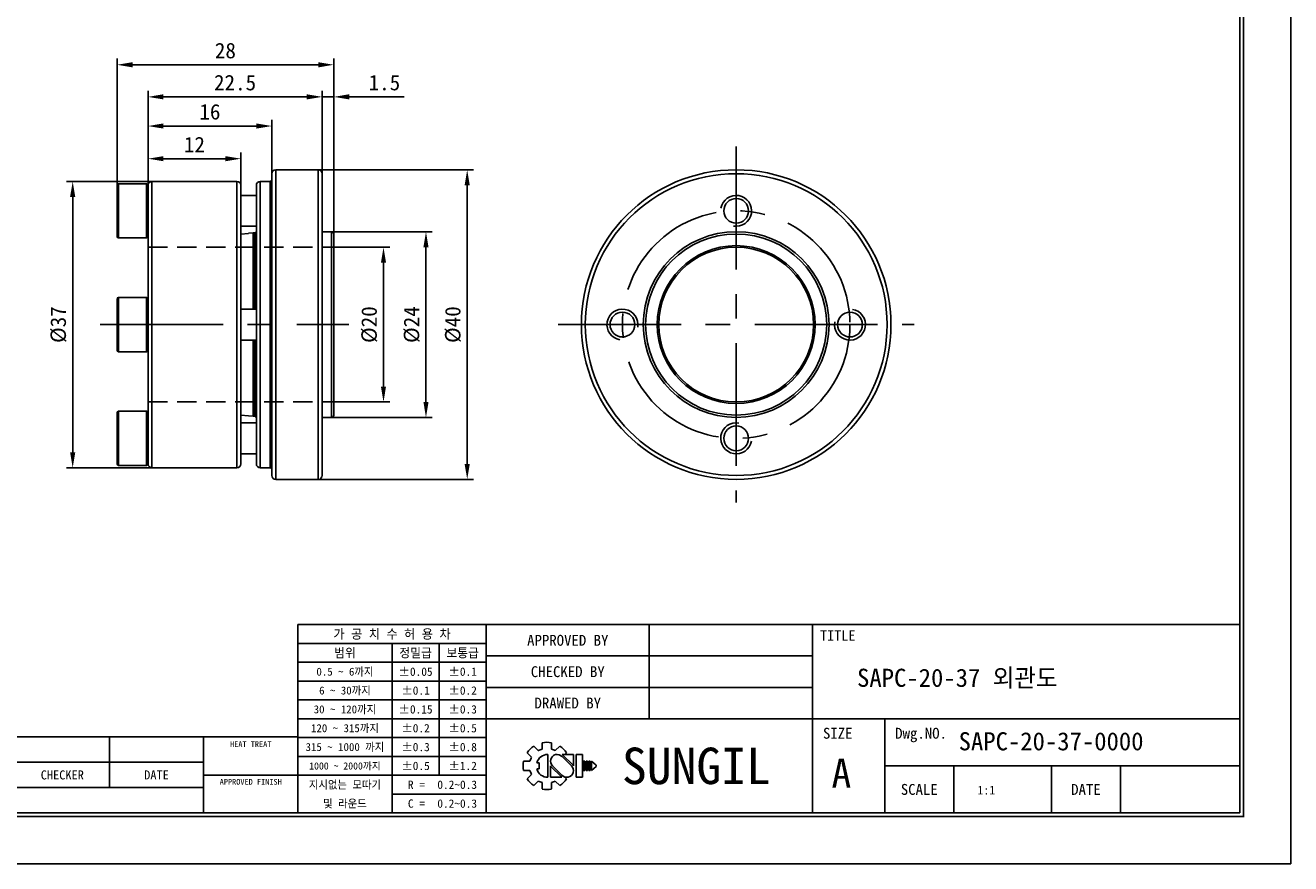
# Model space of a CAD drawing. Header units: millimetres. Extents: x 0 to 278, y 0 to 197.
# Tile 6 of 7: x 115 to 278, y 0 to 108. Entities that reach past the tile are written whole.
import ezdxf
from ezdxf.enums import TextEntityAlignment as Align

# ---------------------------------------------------------------- set-up
doc = ezdxf.new("R2010")
doc.units = ezdxf.units.MM
doc.linetypes.add('CENTER', pattern=[50.8, 31.75, -6.35, 6.35, -6.35])
doc.linetypes.add('DASHED', pattern=[0.75, 0.5, -0.25])
doc.layers.get('DEFPOINTS').update_dxf_attribs({"linetype": 'CONTINUOUS'})
for name, color, linetype in [('center', 1, 'CENTER'), ('hidden', 2, 'DASHED'), ('L1', 7, 'CONTINUOUS'), ('OUTLINE', 7, 'CONTINUOUS'), ('thread', 5, 'CONTINUOUS')]:
    doc.layers.add(name, color=color, linetype=linetype)
doc.dimstyles.get("Standard").update_dxf_attribs({"dimtxt": 2, "dimasz": 2, "dimexe": 0.8, "dimexo": 0, "dimgap": 0.8, "dimtad": 1, "dimdec": 3, "dimzin": 11, "dimdsep": 46, "dimtxsty": 'Standard', "dimcen": 0, "dimclrd": 5, "dimclre": 5, "dimclrt": 3, "dimadec": 0, "dimazin": 0, "dimtfac": 0.6, "dimtdec": 3, "dimtmove": 0, "dimatfit": 3, "dimfxl": 0, "dimtolj": 1, "dimtzin": 11, "dimarcsym": 0})

# ---------------------------------------------------------------- blocks, each defined once
blk = doc.blocks.new('표제란')
at = {"layer": 'L1', "color": 0}
for p, q in [((297, 0), (297, 210)), ((0, 0), (297, 0))]:
    blk.add_line(p, q, dxfattribs=at)
at = {"layer": 'L1'}
for p, q in [((290, 33), (160, 33)), ((160, 33), (160, 7)), ((186, 33), (186, 7)), ((208.5, 33), (208.5, 20)), ((231, 33), (231, 7)), ((186, 30.4), (160, 30.4)), ((173, 30.4), (173, 7)), ((179.5, 30.4), (179.5, 12.2)), ((231, 28.67), (186, 28.67)), ((186, 27.8), (160, 27.8)), ((186, 25.2), (160, 25.2)), ((231, 24.33), (186, 24.33)), ((186, 22.6), (160, 22.6)), ((186, 20), (160, 20)), ((290, 20), (186, 20)), ((241, 20), (241, 7)), ((160, 17.5), (62, 17.5)), ((134, 17.5), (134, 10.5)), ((147, 17.5), (147, 7)), ((186, 17.4), (160, 17.4)), ((192.55, 16.22), (193.17, 15.6)), ((193.7, 16.69), (193.7, 15.81)), ((195, 16.69), (195, 15.81)), ((195.52, 15.6), (196.14, 16.22)), ((147, 14), (62, 14)), ((186, 14.8), (160, 14.8)), ((191.15, 14.15), (192.03, 14.15)), ((191.15, 14.15), (192.03, 14.15)), ((191.63, 15.3), (192.25, 14.68)), ((194.5, 15.08), (194.5, 11.92)), ((197.74, 13.5), (196.41, 14.83)), ((198.02, 13.53), (196.47, 15.08)), ((196.47, 15.08), (198.02, 15.08)), ((196.84, 15.08), (197.06, 15.3)), ((198.02, 15.08), (198.02, 13.5)), ((198.39, 15.08), (198.39, 11.92)), ((198.39, 15.08), (199.26, 15.08)), ((199.26, 15.08), (199.26, 11.92)), ((199.41, 14.15), (199.41, 12.85)), ((199.41, 14.15), (199.62, 14.15)), ((199.62, 14.15), (199.62, 12.85)), ((199.78, 14.15), (199.78, 12.85)), ((199.78, 14.15), (199.99, 14.15)), ((199.99, 14.15), (199.99, 12.85)), ((200.14, 14.15), (200.14, 12.85)), ((200.14, 14.15), (200.36, 14.15)), ((200.36, 14.15), (200.36, 12.85)), ((200.51, 14.15), (200.51, 12.85)), ((200.51, 14.15), (201.16, 13.61)), ((191.15, 12.85), (192.03, 12.85)), ((191.63, 11.7), (192.25, 12.32)), ((192.98, 13.93), (193.28, 13.93)), ((192.98, 13.07), (193.28, 13.07)), ((193.28, 13.93), (193.28, 13.07)), ((194.86, 13.5), (194.86, 11.92)), ((194.86, 13.47), (196.42, 11.92)), ((195.14, 13.5), (196.47, 12.17)), ((199.41, 12.85), (199.62, 12.85)), ((199.78, 12.85), (199.99, 12.85)), ((200.14, 12.85), (200.36, 12.85)), ((201.16, 13.39), (200.51, 12.85)), ((201.16, 13.61), (201.16, 13.5)), ((201.16, 13.61), (201.16, 13.39)), ((201.16, 13.5), (201.16, 13.39)), ((290, 13.5), (241, 13.5)), ((250.5, 13.5), (250.5, 7)), ((264, 13.5), (264, 7)), ((273.5, 13.5), (273.5, 7)), ((147, 10.5), (62, 10.5)), ((147, 12.2), (160, 12.2)), ((186, 12.2), (160, 12.2)), ((192.55, 10.78), (193.17, 11.4)), ((193.7, 11.19), (193.7, 10.31)), ((194.86, 11.92), (196.42, 11.92)), ((195, 11.19), (195, 10.31)), ((195.52, 11.4), (196.14, 10.78)), ((196.79, 11.98), (197.06, 11.7)), ((198.39, 11.92), (199.26, 11.92)), ((186, 9.6), (173, 9.6))]:
    blk.add_line(p, q, dxfattribs=at)
at = {"layer": 'L1', "const_width": 0.25}
blk.add_lwpolyline([(290.5, 6.5), (290.5, 203.5), (10, 203.5), (10, 6.5)], close=True, dxfattribs=at)
at = {"layer": 'L1'}
blk.add_lwpolyline([(290, 7), (290, 203), (10.5, 203), (10.5, 7)], close=True, dxfattribs=at)
for centre, radius, start, end in [((194.35, 13.5), 3.26, 123.4943, 146.5057), ((194.35, 13.5), 2.4, 105.6872, 119.3128), ((194.35, 13.5), 3.26, 78.4943, 101.5057), ((194.35, 13.5), 2.4, 60.6872, 74.3128), ((194.35, 13.5), 3.26, 33.4943, 56.5057), ((194.35, 13.5), 3.26, 168.4943, 191.5057), ((194.35, 13.5), 2.4, 150.6872, 164.3128), ((194.5, 13.5), 1.58, 90, 164.0671), ((195.78, 14.16), 0.919, 43.2202, 225.8282), ((194.35, 13.5), 2.4, 195.6872, 209.3128), ((194.5, 13.5), 1.58, 195.9329, 270), ((197.1, 12.84), 0.919, 223.2202, 45.8282), ((194.35, 13.5), 3.26, 213.4943, 236.5057), ((194.35, 13.5), 2.4, 240.6872, 254.3128), ((194.35, 13.5), 2.4, 285.6872, 299.3128), ((194.35, 13.5), 3.26, 303.4943, 326.5057), ((194.35, 13.5), 3.26, 258.4943, 281.5057)]:
    blk.add_arc(centre, radius, start, end, dxfattribs=at)
for p in [(208.5, 28.67), (208.5, 24.33)]:
    blk.add_point(p, dxfattribs=at)
for s, height, p in [('가 공 치 수 허 용 차', 1.3, (173, 31.7)), ('APPROVED BY', 1.5, (197.25, 30.83)), ('TITLE', 1.444, (234.5, 31.5)), ('범위', 1.25, (166.5, 29.1)), ('정밀급', 1.25, (176.25, 29.1)), ('보통급', 1.25, (182.75, 29.1)), ('0.5 ~ 6까지', 1.1, (166.5, 26.5)), ('%%P0.05', 1.15, (176.25, 26.5)), ('%%P0.1', 1.15, (182.75, 26.5)), ('CHECKED BY', 1.5, (197.25, 26.5)), ('6 ~ 30까지', 1.1, (166.5, 23.9)), ('%%P0.1', 1.15, (176.25, 23.9)), ('%%P0.2', 1.15, (182.75, 23.9)), ('DRAWED BY', 1.5, (197.25, 22.17)), ('30 ~ 120까지', 1.1, (166.5, 21.3)), ('%%P0.15', 1.15, (176.25, 21.3)), ('%%P0.3', 1.15, (182.75, 21.3)), ('120 ~ 315까지', 1.1, (166.5, 18.7)), ('%%P0.2', 1.15, (176.25, 18.7)), ('%%P0.5', 1.15, (182.75, 18.7)), ('SIZE', 1.5, (234.5, 18)), ('Dwg.NO.', 1.5, (246, 18)), ('HEAT TREAT', 0.8, (153.5, 16.5)), ('315 ~ 1000 까지', 1.1, (166.5, 16.1)), ('%%P0.3', 1.15, (176.25, 16.1)), ('%%P0.8', 1.15, (182.75, 16.1)), ('SUNGIL', 5.032, (215, 13.5)), ('1000 ~ 2000까지', 0.99, (166.5, 13.49)), ('%%P0.5', 1.15, (176.25, 13.5)), ('%%P1.2', 1.15, (182.75, 13.5)), ('A', 4, (235, 12.5)), ('CHECKER', 1.25, (127.5, 12.25)), ('DATE', 1.25, (140.5, 12.25)), ('APPROVED FINISH', 0.8, (153.5, 11.3)), ('지시없는 모따기', 1.1, (166.5, 10.9)), ('R = ', 1.15, (176.75, 10.9)), ('SCALE', 1.5, (245.75, 10.25)), ('DATE', 1.5, (268.75, 10.25)), ('및 라운드', 1.1, (166.5, 8.3)), ('C = ', 1.15, (176.75, 8.3))]:
    blk.add_text(s, height=height, dxfattribs=at).set_placement(p, align=Align.MIDDLE_CENTER)
for tag, p in [('필렛', (179.25, 10.9)), ('모따기', (179.25, 8.3))]:
    blk.add_attdef(tag, text='', height=1.15, dxfattribs=at).set_placement(p, align=Align.MIDDLE_LEFT)
at = {"layer": 'OUTLINE', "ltscale": 0.5}
for tag, p, height in [('TITLE', (237.17, 24.41), 2.5), ('도번', (251.18, 15.64), 2.5), ('SCALE', (253.78, 9.55), 1.2), ('DATE', (277.02, 9.51), 1.2)]:
    blk.add_attdef(tag, p, '', height=height, dxfattribs=at)
blk = doc.blocks.new('*D1')
at = {"layer": 'DEFPOINTS', "color": 0}
for p in [(154.48, 79.67), (154.18, 59.67), (160.91, 59.67)]:
    blk.add_point(p, dxfattribs=at)
at = {"layer": 'OUTLINE', "color": 5, "lineweight": -2}
for p, q in [((154.48, 79.67), (161.71, 79.67)), ((160.91, 77.67), (160.91, 61.67)), ((154.18, 59.67), (161.71, 59.67))]:
    blk.add_line(p, q, dxfattribs=at)
at = {"layer": 'OUTLINE', "color": 5}
for points in [[(160.58, 77.67), (161.24, 77.67), (160.91, 79.67)], [(160.58, 61.67), (161.24, 61.67), (160.91, 59.67)]]:
    blk.add_solid(points, dxfattribs=at)
at = {"layer": 'OUTLINE', "color": 3, "insert": (159.09, 69.67), "char_height": 2, "attachment_point": 5, "rotation": 90}
blk.add_mtext('\\A1;%%c20', dxfattribs=at)
blk = doc.blocks.new('*D2')
at = {"layer": 'DEFPOINTS', "color": 0}
for p in [(154.18, 81.67), (154.18, 57.67), (166.4, 57.67)]:
    blk.add_point(p, dxfattribs=at)
at = {"layer": 'OUTLINE', "color": 5, "lineweight": -2}
for p, q in [((154.18, 81.67), (167.2, 81.67)), ((166.4, 79.67), (166.4, 59.67)), ((154.18, 57.67), (167.2, 57.67))]:
    blk.add_line(p, q, dxfattribs=at)
at = {"layer": 'OUTLINE', "color": 5}
for points in [[(166.07, 79.67), (166.73, 79.67), (166.4, 81.67)], [(166.07, 59.67), (166.73, 59.67), (166.4, 57.67)]]:
    blk.add_solid(points, dxfattribs=at)
at = {"layer": 'OUTLINE', "color": 3, "insert": (164.57, 69.67), "char_height": 2, "attachment_point": 5, "rotation": 90}
blk.add_mtext('\\A1;%%c24', dxfattribs=at)
blk = doc.blocks.new('*D3')
at = {"layer": 'DEFPOINTS', "color": 0}
for p in [(152.48, 89.67), (152.48, 49.67), (171.73, 49.67)]:
    blk.add_point(p, dxfattribs=at)
at = {"layer": 'OUTLINE', "color": 5, "lineweight": -2}
for p, q in [((152.48, 89.67), (172.53, 89.67)), ((171.73, 87.67), (171.73, 51.67)), ((152.48, 49.67), (172.53, 49.67))]:
    blk.add_line(p, q, dxfattribs=at)
at = {"layer": 'OUTLINE', "color": 5}
for points in [[(171.39, 87.67), (172.06, 87.67), (171.73, 89.67)], [(171.39, 51.67), (172.06, 51.67), (171.73, 49.67)]]:
    blk.add_solid(points, dxfattribs=at)
at = {"layer": 'OUTLINE', "color": 3, "insert": (169.9, 69.67), "char_height": 2, "attachment_point": 5, "rotation": 90}
blk.add_mtext('\\A1;%%c40', dxfattribs=at)
blk = doc.blocks.new('*D4')
at = {"layer": 'DEFPOINTS', "color": 0}
for p in [(130.98, 88.17), (120.75, 51.17), (130.98, 51.17)]:
    blk.add_point(p, dxfattribs=at)
at = {"layer": 'OUTLINE', "color": 5, "lineweight": -2}
for p, q in [((130.98, 88.17), (119.95, 88.17)), ((120.75, 86.17), (120.75, 53.17)), ((130.98, 51.17), (119.95, 51.17))]:
    blk.add_line(p, q, dxfattribs=at)
at = {"layer": 'OUTLINE', "color": 5}
for points in [[(120.41, 86.17), (121.08, 86.17), (120.75, 88.17)], [(120.41, 53.17), (121.08, 53.17), (120.75, 51.17)]]:
    blk.add_solid(points, dxfattribs=at)
at = {"layer": 'OUTLINE', "color": 3, "insert": (118.92, 69.67), "char_height": 2, "attachment_point": 5, "rotation": 90}
blk.add_mtext('\\A1;%%c37', dxfattribs=at)
blk = doc.blocks.new('*D5')
at = {"layer": 'DEFPOINTS', "color": 0}
for p in [(142.48, 91.11), (130.48, 87.67), (142.48, 87.67)]:
    blk.add_point(p, dxfattribs=at)
at = {"layer": 'OUTLINE', "color": 5, "lineweight": -2}
for p, q in [((130.48, 87.67), (130.48, 91.91)), ((142.48, 87.67), (142.48, 91.91)), ((132.48, 91.11), (140.48, 91.11))]:
    blk.add_line(p, q, dxfattribs=at)
at = {"layer": 'OUTLINE', "color": 5}
for points in [[(132.48, 91.44), (132.48, 90.78), (130.48, 91.11)], [(140.48, 91.44), (140.48, 90.78), (142.48, 91.11)]]:
    blk.add_solid(points, dxfattribs=at)
at = {"layer": 'OUTLINE', "color": 3, "insert": (136.48, 92.94), "char_height": 2, "attachment_point": 5}
blk.add_mtext('\\A1;12', dxfattribs=at)
blk = doc.blocks.new('*D6')
at = {"layer": 'DEFPOINTS', "color": 0}
for p in [(146.48, 95.33), (146.48, 89.17), (130.48, 87.67)]:
    blk.add_point(p, dxfattribs=at)
at = {"layer": 'OUTLINE', "color": 5, "lineweight": -2}
for p, q in [((130.48, 87.67), (130.48, 96.13)), ((132.48, 95.33), (144.48, 95.33)), ((146.48, 89.17), (146.48, 96.13))]:
    blk.add_line(p, q, dxfattribs=at)
at = {"layer": 'OUTLINE', "color": 5}
for points in [[(132.48, 95.67), (132.48, 95), (130.48, 95.33)], [(144.48, 95.67), (144.48, 95), (146.48, 95.33)]]:
    blk.add_solid(points, dxfattribs=at)
at = {"layer": 'OUTLINE', "color": 3, "insert": (138.48, 97.16), "char_height": 2, "attachment_point": 5}
blk.add_mtext('\\A1;16', dxfattribs=at)
blk = doc.blocks.new('*D7')
at = {"layer": 'DEFPOINTS', "color": 0}
for p in [(152.98, 99.1), (152.98, 89.17), (130.48, 87.67)]:
    blk.add_point(p, dxfattribs=at)
at = {"layer": 'OUTLINE', "color": 5, "lineweight": -2}
for p, q in [((130.48, 87.67), (130.48, 99.9)), ((152.98, 89.17), (152.98, 99.9)), ((132.48, 99.1), (150.98, 99.1))]:
    blk.add_line(p, q, dxfattribs=at)
at = {"layer": 'OUTLINE', "color": 5}
for points in [[(132.48, 99.44), (132.48, 98.77), (130.48, 99.1)], [(150.98, 99.44), (150.98, 98.77), (152.98, 99.1)]]:
    blk.add_solid(points, dxfattribs=at)
at = {"layer": 'OUTLINE', "color": 3, "insert": (141.73, 100.93), "char_height": 2, "attachment_point": 5}
blk.add_mtext('\\A1;22.5', dxfattribs=at)
blk = doc.blocks.new('*D8')
at = {"layer": 'DEFPOINTS', "color": 0}
for p in [(154.48, 103.25), (126.48, 87.67), (154.48, 81.37)]:
    blk.add_point(p, dxfattribs=at)
at = {"layer": 'OUTLINE', "color": 5, "lineweight": -2}
for p, q in [((126.48, 87.67), (126.48, 104.05)), ((128.48, 103.25), (152.48, 103.25)), ((154.48, 81.37), (154.48, 104.05))]:
    blk.add_line(p, q, dxfattribs=at)
at = {"layer": 'OUTLINE', "color": 5}
for points in [[(128.48, 103.58), (128.48, 102.91), (126.48, 103.25)], [(152.48, 103.58), (152.48, 102.91), (154.48, 103.25)]]:
    blk.add_solid(points, dxfattribs=at)
at = {"layer": 'OUTLINE', "color": 3, "insert": (140.48, 105.07), "char_height": 2, "attachment_point": 5}
blk.add_mtext('\\A1;28', dxfattribs=at)
blk = doc.blocks.new('*D9')
at = {"layer": 'DEFPOINTS', "color": 0}
for p in [(154.48, 99.1), (152.98, 89.17), (154.48, 81.37)]:
    blk.add_point(p, dxfattribs=at)
at = {"layer": 'OUTLINE', "color": 5, "lineweight": -2}
for p, q in [((152.98, 89.17), (152.98, 99.9)), ((154.48, 81.37), (154.48, 99.9)), ((150.98, 99.1), (148.98, 99.1)), ((152.98, 99.1), (154.48, 99.1)), ((156.48, 99.1), (163.58, 99.1))]:
    blk.add_line(p, q, dxfattribs=at)
at = {"layer": 'OUTLINE', "color": 5}
for points in [[(150.98, 99.44), (150.98, 98.77), (152.98, 99.1)], [(156.48, 99.44), (156.48, 98.77), (154.48, 99.1)]]:
    blk.add_solid(points, dxfattribs=at)
at = {"layer": 'OUTLINE', "color": 3, "insert": (161.03, 100.93), "char_height": 2, "attachment_point": 5}
blk.add_mtext('\\A1;1.5', dxfattribs=at)

msp = doc.modelspace()

# ---------------------------------------------------------------- linework, layer by layer
at = {"layer": 'center', "ltscale": 0.5}
for p, q in [((206.4863, 92.672), (206.4863, 46.6724)), ((124.3028, 69.6722), (156.4131, 69.6722)), ((183.4866, 69.6722), (229.4861, 69.6722))]:
    msp.add_line(p, q, dxfattribs=at)
msp.add_circle((206.4863, 69.6722), 14.7, dxfattribs=at)
at = {"layer": 'hidden', "ltscale": 5}
for p, q in [((130.4792, 79.6721), (154.479, 79.6721)), ((130.4792, 59.6723), (154.479, 59.6723))]:
    msp.add_line(p, q, dxfattribs=at)
at = {"layer": 'OUTLINE'}
for p, q in [((146.479, 89.172), (146.479, 50.1724)), ((152.479, 89.672), (146.979, 89.672)), ((146.979, 89.672), (146.979, 49.6724)), ((152.479, 89.672), (152.479, 49.6724)), ((152.979, 89.172), (152.979, 50.1724)), ((126.4792, 84.3722), (126.4792, 87.6722)), ((130.2792, 87.8722), (126.6792, 87.8722)), ((126.6792, 87.8722), (126.6792, 84.3722)), ((130.2792, 84.3722), (130.2792, 87.8722)), ((130.4792, 87.672), (130.4792, 69.7103)), ((141.9791, 88.172), (130.9792, 88.172)), ((130.9792, 88.172), (130.9792, 51.1724)), ((141.9791, 88.172), (141.9791, 51.1724)), ((142.4791, 87.672), (142.4791, 51.6724)), ((144.4791, 51.6724), (144.4791, 87.672)), ((146.279, 88.172), (144.979, 88.172)), ((144.979, 88.172), (144.979, 51.1724)), ((146.279, 88.172), (146.279, 51.1724)), ((144.4791, 86.3722), (142.4791, 86.3722)), ((126.4792, 81.0722), (126.4792, 84.3722)), ((126.6792, 84.3722), (126.6792, 80.8722)), ((130.2792, 80.8722), (130.2792, 84.3722)), ((142.4791, 82.3722), (144.4791, 82.3722)), ((126.6792, 80.8722), (130.2792, 80.8722)), ((143.4792, 81.4555), (142.4791, 81.3591)), ((144.061, 81.5221), (143.4792, 81.4661)), ((143.4792, 81.4555), (143.4792, 81.4661)), ((144.2791, 81.5221), (144.061, 81.5221)), ((144.061, 81.5221), (144.061, 71.6722)), ((144.2791, 81.5221), (144.2791, 71.6722)), ((154.179, 81.6721), (152.979, 81.6721)), ((154.179, 81.6721), (154.179, 57.6723)), ((154.479, 81.3721), (154.479, 57.9723)), ((126.4792, 66.3722), (126.4792, 72.9722)), ((130.2792, 73.1722), (126.6792, 73.1722)), ((126.6792, 73.1722), (126.6792, 66.1722)), ((130.2792, 66.1722), (130.2792, 73.1722)), ((144.4791, 71.6722), (142.4791, 71.6722)), ((130.4792, 69.6341), (130.4792, 69.7103)), ((130.4792, 69.6341), (130.4792, 51.6724)), ((142.4791, 67.6722), (144.4791, 67.6722)), ((144.061, 67.6722), (144.061, 57.8223)), ((144.2791, 67.6722), (144.2791, 57.8223)), ((126.6792, 66.1722), (130.2792, 66.1722)), ((126.4792, 51.6722), (126.4792, 58.2722)), ((130.2792, 58.4722), (126.6792, 58.4722)), ((126.6792, 58.4722), (126.6792, 51.4722)), ((130.2792, 51.4722), (130.2792, 58.4722)), ((142.4791, 57.9853), (143.4792, 57.8889)), ((143.4792, 57.8783), (143.4792, 57.8889)), ((143.4792, 57.8783), (144.061, 57.8223)), ((144.061, 57.8223), (144.2791, 57.8223)), ((152.979, 57.6723), (154.179, 57.6723)), ((144.4791, 56.9722), (142.4791, 56.9722)), ((142.4791, 52.9722), (144.4791, 52.9722)), ((126.6792, 51.4722), (130.2792, 51.4722)), ((130.9792, 51.1724), (141.9791, 51.1724)), ((144.979, 51.1724), (146.279, 51.1724)), ((146.979, 49.6724), (152.479, 49.6724))]:
    msp.add_line(p, q, dxfattribs=at)
for centre, radius in [((206.4863, 69.6722), 19.9998), ((206.4863, 69.6722), 19.4998), ((206.4863, 84.3722), 1.6), ((206.4863, 69.6722), 11.9999), ((206.4863, 69.6722), 11.6999), ((206.4863, 69.6722), 10.1999), ((206.4863, 69.6722), 9.9999), ((191.7863, 69.6722), 1.6), ((221.1863, 69.6722), 1.6), ((206.4863, 54.9722), 1.6)]:
    msp.add_circle(centre, radius, dxfattribs=at)
for centre, radius, start, end in [((146.279, 88.372), 0.2, 270, 0), ((146.979, 89.172), 0.5, 90, 180), ((152.479, 89.172), 0.5, 360, 90), ((126.6792, 87.6722), 0.2, 90, 180), ((130.2792, 87.6722), 0.2, 0, 90), ((130.9792, 87.672), 0.5, 90, 180), ((141.9791, 87.672), 0.5, 0, 90), ((144.979, 87.672), 0.5, 90, 180), ((126.6792, 81.0722), 0.2, 180, 270), ((130.2792, 81.0722), 0.2, 270, 0), ((144.2791, 81.7221), 0.2, 270, 0), ((154.179, 81.3721), 0.3, 0, 90), ((126.6792, 72.9722), 0.2, 90, 180), ((130.2792, 72.9722), 0.2, 0, 90), ((126.6792, 66.3722), 0.2, 180, 270), ((130.2792, 66.3722), 0.2, 270, 0), ((126.6792, 58.2722), 0.2, 90, 180), ((130.2792, 58.2722), 0.2, 0, 90), ((144.2791, 57.6223), 0.2, 0, 90), ((154.179, 57.9723), 0.3, 270, 360), ((126.6792, 51.6722), 0.2, 180, 270), ((130.2792, 51.6722), 0.2, 270, 0), ((130.9792, 51.6724), 0.5, 180, 270), ((141.9791, 51.6724), 0.5, 270, 0), ((144.979, 51.6724), 0.5, 180, 270), ((146.279, 50.9724), 0.2, 0, 90), ((146.979, 50.1724), 0.5, 180, 270), ((152.479, 50.1724), 0.5, 270, 0)]:
    msp.add_arc(centre, radius, start, end, dxfattribs=at)
for points in [[(130.4792, 87.672), (130.4792, 87.672), (130.4792, 87.672), (130.4792, 87.672)], [(130.4792, 69.7103), (130.4792, 69.6849), (130.4792, 69.6595), (130.4792, 69.6341)], [(130.4792, 51.6724), (130.4792, 51.6724), (130.4792, 51.6724), (130.4792, 51.6724)]]:
    msp.add_open_spline(points, degree=3, dxfattribs=at)
at = {"layer": 'thread'}
for centre, start, end in [((206.4863, 84.3722), 260, 170), ((191.7863, 69.6722), 350, 260), ((221.1863, 69.6722), 170, 80), ((206.4863, 54.9722), 80, 350)]:
    msp.add_arc(centre, 2, start, end, dxfattribs=at)

# ---------------------------------------------------------------- block references
at = {"layer": 'OUTLINE'}
ref = msp.add_blockref('표제란', (0, 0), dxfattribs=dict(at, xscale=0.9365001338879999, yscale=0.9365001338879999, zscale=0.9365001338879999))
ref.add_attrib('SCALE', '1:1', (237.666, 8.9459), dxfattribs={"ltscale": 0.5, "height": 1.1238})
ref.add_attrib('도번', 'SAPC-20-37-0000', (235.2312, 14.6491), dxfattribs={"ltscale": 0.5, "height": 2.34125})
ref.add_attrib('TITLE', 'SAPC-20-37 외관도', (222.1057, 22.8561), dxfattribs={"ltscale": 0.5, "height": 2.34125})
ref.add_attrib('필렛', '0.2~0.3', dxfattribs={"layer": 'L1', "height": 1.07698}).set_placement((167.8676, 10.2079), align=Align.MIDDLE_LEFT)
ref.add_attrib('모따기', '0.2~0.3', dxfattribs={"layer": 'L1', "height": 1.07698}).set_placement((167.8676, 7.773), align=Align.MIDDLE_LEFT)

# ---------------------------------------------------------------- dimensions: what is measured, and where the dimension line sits
for base, p1, p2, picture, middle in [((154.479, 103.2454), (126.4792, 87.6722), (154.479, 81.3721), '*D8', (140.4791, 105.0707)), ((152.979, 99.1039), (130.4792, 87.672), (152.979, 89.172), '*D7', (141.7291, 100.9292)), ((154.479, 99.1039), (152.979, 89.172), (154.479, 81.3721), '*D9', (161.0273, 100.9319)), ((146.479, 95.3318), (130.4792, 87.672), (146.479, 89.172), '*D6', (138.4791, 97.1598)), ((142.4791, 91.1103), (130.4792, 87.672), (142.4791, 87.672), '*D5', (136.4791, 92.9383))]:
    dim = msp.add_linear_dim(base=base, p1=p1, p2=p2, dimstyle='Standard', dxfattribs=at)
    dim.commit()
    dim.dimension.update_dxf_attribs({"geometry": picture, "text_midpoint": middle})
for base, p1, p2, picture, middle in [((171.7259, 49.6724), (152.479, 89.672), (152.479, 49.6724), '*D3', (169.8993, 69.6722)), ((120.7472, 51.1724), (130.9792, 88.172), (130.9792, 51.1724), '*D4', (118.9206, 69.6722)), ((166.4004, 57.6723), (154.179, 81.6721), (154.179, 57.6723), '*D2', (164.5738, 69.6722)), ((160.9111, 59.6723), (154.479, 79.6721), (154.179, 59.6723), '*D1', (159.0858, 69.6722))]:
    dim = msp.add_linear_dim(base=base, p1=p1, p2=p2, angle=90, text='%%c<>', dimstyle='Standard', dxfattribs=at)
    dim.commit()
    dim.dimension.update_dxf_attribs({"geometry": picture, "text_midpoint": middle})

doc.saveas('drawing.dxf')
